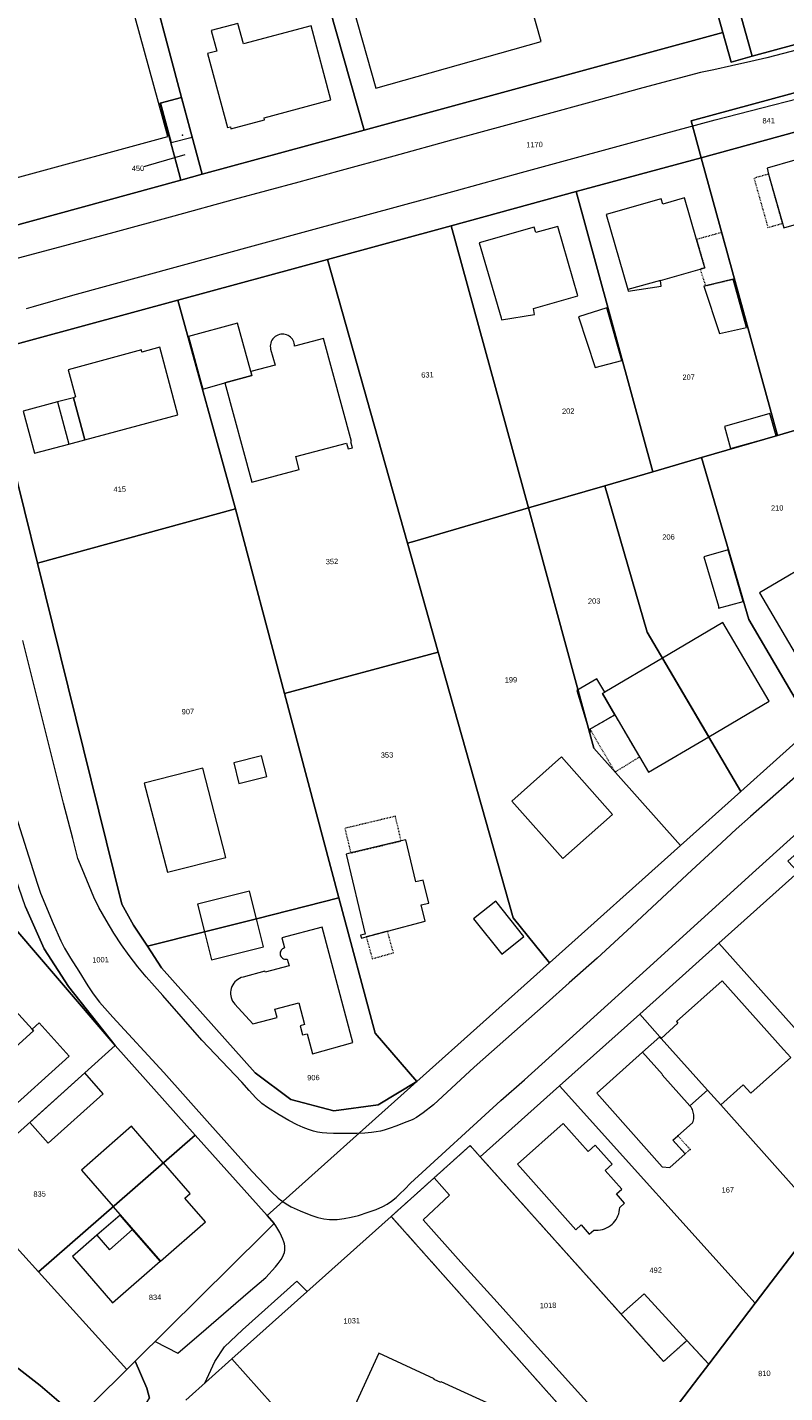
# Model space of a CAD drawing. Header units: millimetres. Extents: x -191 to 81095, y -508122 to 28741.
# Tile 52 of 251: x 4415 to 4514, y 9779 to 9958. Entities that reach past the tile are written whole.
import ezdxf

# ---------------------------------------------------------------- set-up
doc = ezdxf.new("R2010")
doc.units = ezdxf.units.MM
for name, pattern in [('VE22-087 DB - VST Hervest-Dorsten ALK VA2736$0$1', [0]), ('VE22-087 DB - VST Hervest-Dorsten ALK VA2736$0$2', [0.16, 0.06, -0.1]), ('VE22-087 DB - VST Hervest-Dorsten ALK VA2736$0$3', [0.26, 0.11, -0.15])]:
    doc.linetypes.add(name, pattern=pattern)
doc.layers.get('0').update_dxf_attribs({"color": 251})
for name, color, linetype, lineweight in [('VE22-087 DB - VST Hervest-Dorsten ALK VA2736$0$AX_Bauteil', 7, 'VE22-087 DB - VST Hervest-Dorsten ALK VA2736$0$1', 18), ('VE22-087 DB - VST Hervest-Dorsten ALK VA2736$0$AX_BesondererBauwerkspunkt_G2300', 7, 'VE22-087 DB - VST Hervest-Dorsten ALK VA2736$0$1', 18), ('VE22-087 DB - VST Hervest-Dorsten ALK VA2736$0$AX_Flurstueck', 9, 'VE22-087 DB - VST Hervest-Dorsten ALK VA2736$0$1', 18), ('VE22-087 DB - VST Hervest-Dorsten ALK VA2736$0$AX_Gebaeude', 7, 'VE22-087 DB - VST Hervest-Dorsten ALK VA2736$0$1', 18), ('VE22-087 DB - VST Hervest-Dorsten ALK VA2736$0$AX_IndustrieUndGewerbeflaeche', 7, 'VE22-087 DB - VST Hervest-Dorsten ALK VA2736$0$1', 18), ('VE22-087 DB - VST Hervest-Dorsten ALK VA2736$0$AX_SonstigesBauwerkOderSonstigeEinrichtung', 7, 'VE22-087 DB - VST Hervest-Dorsten ALK VA2736$0$1', 18), ('VE22-087 DB - VST Hervest-Dorsten ALK VA2736$0$AX_SportFreizeitUndErholungsflaeche', 7, 'VE22-087 DB - VST Hervest-Dorsten ALK VA2736$0$1', 18), ('VE22-087 DB - VST Hervest-Dorsten ALK VA2736$0$AX_Strassenverkehr', 7, 'VE22-087 DB - VST Hervest-Dorsten ALK VA2736$0$1', 18), ('VE22-087 DB - VST Hervest-Dorsten ALK VA2736$0$AX_Strassenverkehrsanlage', 7, 'VE22-087 DB - VST Hervest-Dorsten ALK VA2736$0$1', 18), ('VE22-087 DB - VST Hervest-Dorsten ALK VA2736$0$AX_Weg', 7, 'VE22-087 DB - VST Hervest-Dorsten ALK VA2736$0$1', 18), ('VE22-087 DB - VST Hervest-Dorsten ALK VA2736$0$AX_Wohnbauflaeche', 7, 'VE22-087 DB - VST Hervest-Dorsten ALK VA2736$0$1', 18)]:
    doc.layers.add(name, color=color, linetype=linetype, lineweight=lineweight)
doc.layers.add('XREF ALK Kataster', color=251, linetype='Continuous')
doc.styles.add('VE22-087 DB - VST Hervest-Dorsten ALK VA2736$0$0', font='arial.ttf')

# ---------------------------------------------------------------- blocks, each defined once
blk = doc.blocks.new('VE22-087 DB - VST Hervest-Dorsten ALK VA2736$0$99')
at = {"color": 0}
blk.add_point((0, 0), dxfattribs=at)
blk = doc.blocks.new('VE22-087 DB - VST Hervest-Dorsten ALK VA2736')
at = {"layer": 'VE22-087 DB - VST Hervest-Dorsten ALK VA2736$0$AX_Bauteil', "color": 7, "linetype": 'VE22-087 DB - VST Hervest-Dorsten ALK VA2736$0$1', "lineweight": 13, "ltscale": 0.5}
for points in [[(4497.57, 9924.72, 0), (4493.29, 9923.5, 0), (4493.33, 9923.29, 0), (4497.67, 9923.98, 0)], [(4420.63, 9909.35, 0), (4418.57, 9908.8, 0), (4420.05, 9903.27, 0), (4422.12, 9903.83, 0)], [(4497.48, 9825.62, 0), (4495.23, 9823.6, 0), (4497.84, 9820.69, 0), (4497.81, 9820.66, 0), (4501.43, 9816.57, 0), (4503.73, 9818.63, 0), (4497.65, 9825.42, 0)], [(4426.75, 9802.26, 0), (4423.71, 9799.63, 0), (4425.36, 9797.73, 0), (4428.4, 9800.37, 0)]]:
    blk.add_polyline3d(points, close=True, dxfattribs=at)
at = {"layer": 'VE22-087 DB - VST Hervest-Dorsten ALK VA2736$0$AX_Flurstueck', "linetype": 'VE22-087 DB - VST Hervest-Dorsten ALK VA2736$0$1', "lineweight": 13, "ltscale": 0.5}
for points in [[(4389.55, 9925.48, 0), (4434.71, 9937.86, 0), (4434.45, 9938.83, 0), (4432.02, 9947.92, 0), (4434.82, 9948.67, 0), (4429.77, 9967.58, 0), (4415.93, 10019.71, 0), (4415.55, 10020.9, 0), (4414.51, 10020.91, 0)], [(4409.09, 9915.25, 0), (4434.33, 9922.12, 0), (4453.92, 9927.46, 0), (4470.15, 9931.88, 0), (4486.52, 9936.34, 0), (4502.9, 9940.79, 0), (4501.58, 9945.62, 0), (4520.12, 9950.66, 0), (4521.04, 9947.39, 0), (4521.68, 9948.03, 0), (4532.18, 9950.6, 0), (4538.98, 9951.99, 0), (4544.73, 9952.97, 0), (4551.8, 9953.91, 0), (4557.21, 9954.34, 0), (4558.62, 9954.45, 0), (4571.93, 9955.07, 0), (4582, 9954.91, 0), (4592.03, 9954.21, 0), (4592.94, 9954.08, 0), (4617.56, 9948.26, 0)], [(4599.34, 9965.79, 0), (4597.05, 9966.31, 0), (4592.84, 9967.2, 0), (4587.89, 9968.09, 0), (4582.87, 9968.67, 0), (4577.06, 9968.62, 0), (4529.56, 9959.51, 0), (4509.56, 9954.07, 0), (4506.81, 9953.32, 0), (4505.74, 9957.17, 0), (4458.74, 9944.39, 0), (4437.5, 9938.63, 0), (4434.71, 9937.86, 0), (4389.55, 9925.48, 0)], [(4517.46, 9866.14, 0), (4508.1, 9857.78, 0), (4500.19, 9850.7, 0), (4483.01, 9835.33, 0), (4465.62, 9819.78, 0), (4446.03, 9802.21, 0), (4446.96, 9801.17, 0), (4445.57, 9799.8, 0), (4428.72, 9783.12, 0), (4427.64, 9782.04, 0), (4423.44, 9777.89, 0)], [(4435.37, 9778.04, 0), (4441.41, 9783.43, 0), (4462.29, 9802.1, 0), (4472.62, 9811.38, 0), (4473.96, 9809.89, 0), (4484.35, 9819.19, 0), (4494.84, 9828.58, 0), (4505.23, 9837.88, 0), (4515.6, 9847.17, 0), (4514.27, 9848.64, 0), (4524.67, 9857.94, 0), (4525.99, 9856.47, 0), (4531.21, 9861.13, 0), (4536.43, 9865.79, 0), (4546.88, 9875.1, 0), (4557.31, 9884.39, 0), (4562.49, 9884.59, 0), (4577.55, 9898.17, 0), (4576.73, 9901.78, 0), (4580.15, 9904.84, 0), (4578.49, 9906.09, 0), (4590.98, 9920.41, 0), (4605.19, 9936.68, 0)], [(4435.23, 9941.18, 0), (4429.1, 9939.39, 0)], [(4414.34, 9842.63, 0), (4416.8, 9837.15, 0), (4420, 9832.22, 0), (4426.13, 9824.48, 0), (4436.61, 9812.75, 0), (4446.03, 9802.21, 0), (4465.62, 9819.78, 0), (4460.57, 9816.72, 0), (4454.75, 9815.91, 0), (4449.13, 9817.4, 0), (4444.46, 9820.91, 0), (4432.19, 9834.66, 0), (4430.34, 9837.48, 0), (4428.52, 9840.26, 0), (4427, 9843.01, 0), (4415.92, 9887.69, 0), (4409.09, 9915.25, 0)], [(4536.14, 9769.73, 0), (4552.02, 9804.4, 0), (4548.52, 9806.03, 0), (4547.36, 9806.76, 0), (4539.37, 9811.76, 0), (4530.32, 9817.43, 0), (4527.18, 9813.31, 0), (4521.48, 9805.82, 0), (4518.57, 9802.01, 0), (4512.09, 9793.5, 0), (4509.98, 9790.72, 0), (4503.89, 9782.73, 0), (4502.58, 9781.02, 0), (4501.33, 9779.37, 0), (4498.66, 9775.87, 0)], [(4453.93, 9769.39, 0), (4441.41, 9783.43, 0), (4435.37, 9778.04, 0)]]:
    blk.add_polyline3d(points, dxfattribs=at)
for points in [[(4486.9, 10024.53, 0), (4444.72, 10020.8, 0), (4437.59, 10019.09, 0), (4449.04, 9978.6, 0), (4450.56, 9973.22, 0), (4458.74, 9944.39, 0), (4505.74, 9957.17, 0)], [(4491.36, 10019.32, 0), (4489.94, 10024.43, 0), (4486.9, 10024.53, 0), (4505.74, 9957.17, 0), (4506.81, 9953.32, 0), (4509.56, 9954.07, 0)], [(4560.11, 10022.36, 0), (4547.13, 10022.75, 0), (4522.96, 10023.43, 0), (4510.09, 10023.77, 0), (4499.28, 10024.13, 0), (4489.94, 10024.43, 0), (4491.36, 10019.32, 0), (4509.56, 9954.07, 0), (4529.56, 9959.51, 0), (4577.06, 9968.62, 0), (4575.02, 9975.13, 0), (4573.4, 9980.24, 0), (4570.07, 9990.8, 0), (4568.7, 9995.13, 0)], [(4449.04, 9978.6, 0), (4435.58, 9974.58, 0), (4436.11, 9969.3, 0), (4429.77, 9967.58, 0), (4434.82, 9948.67, 0), (4437.5, 9938.63, 0), (4458.74, 9944.39, 0), (4450.56, 9973.22, 0)], [(4521.04, 9947.39, 0), (4520.12, 9950.66, 0), (4501.58, 9945.62, 0), (4502.9, 9940.79, 0), (4521.5, 9945.86, 0)], [(4437.5, 9938.63, 0), (4434.82, 9948.67, 0), (4432.02, 9947.92, 0), (4434.45, 9938.83, 0), (4434.71, 9937.86, 0)], [(4530.72, 9913.22, 0), (4521.5, 9945.86, 0), (4502.9, 9940.79, 0), (4512.89, 9904.41, 0), (4520.19, 9906.54, 0), (4524.08, 9907.64, 0), (4531.68, 9909.79, 0)], [(4502.94, 9901.51, 0), (4512.89, 9904.41, 0), (4502.9, 9940.79, 0), (4486.52, 9936.34, 0), (4496.58, 9899.65, 0)], [(4486.52, 9936.34, 0), (4470.15, 9931.88, 0), (4480.29, 9894.9, 0), (4490.26, 9897.81, 0), (4496.58, 9899.65, 0)], [(4480.29, 9894.9, 0), (4470.15, 9931.88, 0), (4453.92, 9927.46, 0), (4464.43, 9890.27, 0), (4465.39, 9890.55, 0)], [(4464.43, 9890.27, 0), (4453.92, 9927.46, 0), (4434.33, 9922.12, 0), (4441.86, 9894.78, 0), (4448.3, 9870.59, 0), (4468.45, 9876.03, 0)], [(4441.86, 9894.78, 0), (4434.33, 9922.12, 0), (4409.09, 9915.25, 0), (4415.92, 9887.69, 0)], [(4520.19, 9906.54, 0), (4512.89, 9904.41, 0), (4502.94, 9901.51, 0), (4509.16, 9880.28, 0), (4517.46, 9866.14, 0), (4528.75, 9876.23, 0)], [(4509.16, 9880.28, 0), (4502.94, 9901.51, 0), (4496.58, 9899.65, 0), (4490.26, 9897.81, 0), (4495.82, 9878.65, 0), (4508.1, 9857.78, 0), (4517.46, 9866.14, 0)], [(4508.1, 9857.78, 0), (4495.82, 9878.65, 0), (4490.26, 9897.81, 0), (4480.29, 9894.9, 0), (4488.82, 9863.43, 0), (4500.19, 9850.7, 0)], [(4448.3, 9870.59, 0), (4441.86, 9894.78, 0), (4415.92, 9887.69, 0), (4427, 9843.01, 0), (4428.52, 9840.26, 0), (4430.34, 9837.48, 0), (4437.81, 9839.37, 0), (4444.63, 9841.09, 0), (4455.43, 9843.82, 0)], [(4500.19, 9850.7, 0), (4488.82, 9863.43, 0), (4480.29, 9894.9, 0), (4465.39, 9890.55, 0), (4464.43, 9890.27, 0), (4468.45, 9876.03, 0), (4478.28, 9841.23, 0), (4483.01, 9835.33, 0)], [(4399.59, 9877.81, 0), (4396.49, 9877, 0), (4381.64, 9873.11, 0), (4387.02, 9851.87, 0), (4394.23, 9851.5, 0), (4406.31, 9850.87, 0), (4406.82, 9848.87, 0), (4408.18, 9845.36, 0), (4410.69, 9842.44, 0), (4426.13, 9824.48, 0), (4420, 9832.22, 0), (4416.8, 9837.15, 0), (4414.34, 9842.63, 0), (4412.15, 9849.1, 0), (4404.74, 9879.16, 0), (4400.59, 9878.08, 0)], [(4478.28, 9841.23, 0), (4468.45, 9876.03, 0), (4448.3, 9870.59, 0), (4455.43, 9843.82, 0), (4460.16, 9826.09, 0), (4465.62, 9819.78, 0), (4483.01, 9835.33, 0)], [(4385.98, 9844.09, 0), (4377.61, 9836.58, 0), (4364.95, 9825.21, 0), (4373.11, 9818.04, 0), (4387.74, 9805.8, 0), (4396.73, 9814.81, 0), (4405.76, 9806.2, 0), (4426.13, 9824.48, 0), (4410.69, 9842.44, 0), (4408.18, 9845.36, 0), (4406.82, 9848.87, 0), (4406.31, 9850.87, 0), (4394.23, 9851.5, 0)], [(4515.6, 9847.17, 0), (4505.23, 9837.88, 0), (4527.18, 9813.31, 0), (4530.32, 9817.43, 0), (4535.82, 9824.65, 0)], [(4460.16, 9826.09, 0), (4455.43, 9843.82, 0), (4444.63, 9841.09, 0), (4437.81, 9839.37, 0), (4430.34, 9837.48, 0), (4432.19, 9834.66, 0), (4444.46, 9820.91, 0), (4449.13, 9817.4, 0), (4454.75, 9815.91, 0), (4460.57, 9816.72, 0), (4465.62, 9819.78, 0)], [(4505.23, 9837.88, 0), (4494.84, 9828.58, 0), (4497.48, 9825.62, 0), (4497.65, 9825.42, 0), (4503.73, 9818.63, 0), (4505.46, 9816.69, 0), (4518.57, 9802.01, 0), (4521.48, 9805.82, 0), (4527.18, 9813.31, 0)], [(4505.46, 9816.69, 0), (4503.73, 9818.63, 0), (4497.65, 9825.42, 0), (4497.48, 9825.62, 0), (4494.84, 9828.58, 0), (4484.35, 9819.19, 0), (4509.98, 9790.72, 0), (4512.09, 9793.5, 0), (4518.57, 9802.01, 0)], [(4436.61, 9812.75, 0), (4426.13, 9824.48, 0), (4405.76, 9806.2, 0), (4416.06, 9794.83, 0)], [(4509.98, 9790.72, 0), (4484.35, 9819.19, 0), (4473.96, 9809.89, 0), (4497.98, 9783.1, 0), (4501.04, 9785.83, 0), (4503.89, 9782.73, 0)], [(4446.03, 9802.21, 0), (4436.61, 9812.75, 0), (4416.06, 9794.83, 0), (4427.64, 9782.04, 0), (4428.72, 9783.12, 0), (4445.57, 9799.8, 0), (4446.96, 9801.17, 0)], [(4472.62, 9811.38, 0), (4462.29, 9802.1, 0), (4486.16, 9775.26, 0), (4494.91, 9771.23, 0), (4495.96, 9773.54, 0), (4497.32, 9772.92, 0), (4498.66, 9775.87, 0), (4501.33, 9779.37, 0), (4502.58, 9781.02, 0), (4503.89, 9782.73, 0), (4501.04, 9785.83, 0), (4497.98, 9783.1, 0), (4473.96, 9809.89, 0)], [(4427.64, 9782.04, 0), (4416.06, 9794.83, 0), (4405.76, 9806.2, 0), (4397.11, 9798.44, 0), (4388.1, 9805.49, 0), (4387.74, 9805.8, 0), (4385.73, 9803.79, 0), (4396.57, 9795.33, 0), (4412.35, 9783.01, 0), (4416.29, 9779.93, 0), (4419.34, 9777.32, 0), (4421.18, 9775.41, 0), (4423.44, 9777.89, 0)], [(4412.35, 9783.01, 0), (4396.57, 9795.33, 0), (4385.73, 9803.79, 0), (4383, 9801.05, 0), (4403.62, 9782.59, 0), (4411.82, 9776.82, 0), (4418.59, 9772.57, 0), (4421.18, 9775.41, 0), (4419.34, 9777.32, 0), (4416.29, 9779.93, 0)], [(4486.16, 9775.26, 0), (4462.29, 9802.1, 0), (4441.41, 9783.43, 0), (4453.93, 9769.39, 0), (4460.46, 9769.16, 0), (4457.43, 9765.7, 0), (4487.77, 9751.83, 0), (4495.25, 9768.33, 0), (4497.32, 9772.92, 0), (4495.96, 9773.54, 0), (4494.91, 9771.23, 0)]]:
    blk.add_polyline3d(points, close=True, dxfattribs=at)
at = {"layer": 'VE22-087 DB - VST Hervest-Dorsten ALK VA2736$0$AX_Gebaeude', "color": 7, "linetype": 'VE22-087 DB - VST Hervest-Dorsten ALK VA2736$0$1', "lineweight": 13, "ltscale": 0.5}
for points in [[(4470.52, 9996.37, 0), (4449.83, 9990.54, 0), (4448.85, 9990.26, 0), (4460.27, 9949.89, 0), (4481.93, 9956, 0)], [(4451.78, 9958.07, 0), (4442.94, 9955.7, 0), (4442.19, 9958.37, 0), (4438.69, 9957.44, 0), (4439.42, 9954.74, 0), (4438.23, 9954.43, 0), (4440.82, 9944.75, 0), (4441.21, 9944.85, 0), (4441.28, 9944.56, 0), (4445.68, 9945.73, 0), (4445.62, 9946.03, 0), (4454.38, 9948.35, 0)], [(4434.82, 9948.67, 0), (4432.06, 9947.93, 0), (4433.43, 9942.76, 0), (4436.2, 9943.49, 0)], [(4522.41, 9942.54, 0), (4511.53, 9939.41, 0), (4511.74, 9938.64, 0), (4513.56, 9932.19, 0), (4513.73, 9931.61, 0), (4519.35, 9933.23, 0), (4520.72, 9928.37, 0), (4515.91, 9927.01, 0), (4518.19, 9919.23, 0), (4528.21, 9922.08, 0), (4526.01, 9929.88, 0), (4524.64, 9934.75, 0), (4522.44, 9942.55, 0)], [(4500.73, 9935.53, 0), (4497.86, 9934.7, 0), (4497.65, 9935.42, 0), (4490.46, 9933.35, 0), (4493.29, 9923.5, 0), (4493.33, 9923.29, 0), (4497.67, 9923.98, 0), (4497.57, 9924.72, 0), (4502.76, 9926.19, 0), (4503.37, 9926.36, 0), (4502.3, 9930.08, 0)], [(4484.13, 9931.79, 0), (4481.23, 9930.98, 0), (4481.02, 9931.69, 0), (4473.82, 9929.62, 0), (4476.67, 9919.8, 0), (4476.72, 9919.56, 0), (4481.08, 9920.24, 0), (4480.94, 9921.02, 0), (4486.74, 9922.68, 0)], [(4508.83, 9918.53, 0), (4507.11, 9924.88, 0), (4503.47, 9924.01, 0), (4503.23, 9923.95, 0), (4505.28, 9917.77, 0)], [(4492.5, 9914.22, 0), (4490.53, 9921.14, 0), (4486.82, 9919.93, 0), (4488.99, 9913.31, 0)], [(4443.89, 9912.76, 0), (4442.14, 9919.12, 0), (4435.73, 9917.36, 0), (4437.59, 9910.48, 0), (4440.49, 9911.28, 0), (4444.03, 9912.26, 0)], [(4453.4, 9917.1, 0), (4449.63, 9916.09, 0), (4449.62, 9916.29, 0), (4449.58, 9916.48, 0), (4449.52, 9916.66, 0), (4449.44, 9916.84, 0), (4449.34, 9917, 0), (4449.22, 9917.15, 0), (4449.08, 9917.29, 0), (4448.93, 9917.4, 0), (4448.76, 9917.5, 0), (4448.58, 9917.58, 0), (4448.39, 9917.63, 0), (4448.2, 9917.67, 0), (4448.01, 9917.67, 0), (4447.82, 9917.66, 0), (4447.63, 9917.62, 0), (4447.43, 9917.55, 0), (4447.25, 9917.46, 0), (4447.07, 9917.35, 0), (4446.92, 9917.21, 0), (4446.78, 9917.06, 0), (4446.66, 9916.89, 0), (4446.57, 9916.71, 0), (4446.5, 9916.51, 0), (4446.46, 9916.31, 0), (4446.44, 9916.1, 0), (4446.45, 9915.9, 0), (4446.48, 9915.7, 0), (4447.06, 9913.63, 0), (4443.89, 9912.76, 0), (4444.03, 9912.26, 0), (4440.49, 9911.28, 0), (4444.03, 9898.27, 0), (4450.23, 9899.95, 0), (4449.78, 9901.63, 0), (4456.41, 9903.41, 0), (4456.63, 9902.63, 0), (4457.2, 9902.79, 0), (4456.99, 9903.57, 0), (4457.1, 9903.6, 0)], [(4431.95, 9915.95, 0), (4429.6, 9915.32, 0), (4429.54, 9915.62, 0), (4419.97, 9912.98, 0), (4420.93, 9909.44, 0), (4420.63, 9909.35, 0), (4422.12, 9903.83, 0), (4434.31, 9907.12, 0)], [(4418.57, 9908.8, 0), (4414.06, 9907.6, 0), (4415.56, 9902.07, 0), (4420.05, 9903.27, 0), (4422.12, 9903.83, 0), (4420.63, 9909.35, 0)], [(4511.89, 9907.26, 0), (4505.94, 9905.59, 0), (4506.75, 9902.7, 0), (4512.71, 9904.36, 0)], [(4508.4, 9882.65, 0), (4506.43, 9889.4, 0), (4503.27, 9888.49, 0), (4505.16, 9882.03, 0), (4505.19, 9881.76, 0)], [(4524.7, 9879.42, 0), (4519.16, 9888.86, 0), (4510.55, 9883.79, 0), (4516.08, 9874.37, 0)], [(4511.83, 9869.61, 0), (4505.74, 9879.89, 0), (4497.83, 9875.23, 0), (4503.89, 9864.93, 0)], [(4497.83, 9875.23, 0), (4490.26, 9870.77, 0), (4489.96, 9870.59, 0), (4491.6, 9867.8, 0), (4494.82, 9862.29, 0), (4496, 9860.28, 0), (4503.89, 9864.93, 0)], [(4488.51, 9865.61, 0), (4488.33, 9865.93, 0), (4491.6, 9867.8, 0), (4489.96, 9870.59, 0), (4490.26, 9870.77, 0), (4489.24, 9872.5, 0), (4486.59, 9870.97, 0), (4488.17, 9865.84, 0), (4488.34, 9865.51, 0)], [(4445.27, 9862.42, 0), (4441.65, 9861.52, 0), (4442.33, 9858.8, 0), (4445.98, 9859.72, 0)], [(4484.58, 9862.29, 0), (4478.08, 9856.49, 0), (4484.77, 9848.96, 0), (4491.27, 9854.73, 0)], [(4440.63, 9849.11, 0), (4437.62, 9860.82, 0), (4429.89, 9858.85, 0), (4432.96, 9847.17, 0)], [(4465.52, 9845.91, 0), (4464.21, 9851.43, 0), (4463.59, 9851.28, 0), (4456.98, 9849.71, 0), (4456.37, 9849.56, 0), (4458.85, 9839.09, 0), (4458.28, 9838.94, 0), (4458.38, 9838.53, 0), (4459.01, 9838.71, 0), (4461.8, 9839.46, 0), (4466.73, 9840.79, 0), (4466.23, 9842.92, 0), (4467.2, 9843.14, 0), (4466.47, 9846.13, 0)], [(4443.72, 9844.71, 0), (4436.89, 9843.02, 0), (4437.81, 9839.37, 0), (4444.63, 9841.09, 0)], [(4479.65, 9838.77, 0), (4475.99, 9843.39, 0), (4473.08, 9841.08, 0), (4476.76, 9836.46, 0)], [(4444.63, 9841.09, 0), (4437.81, 9839.37, 0), (4438.74, 9835.69, 0), (4445.56, 9837.42, 0)], [(4448.91, 9834.91, 0), (4445.77, 9834.08, 0), (4445.73, 9834.2, 0), (4442.88, 9833.45, 0), (4442.64, 9833.38, 0), (4442.41, 9833.28, 0), (4442.19, 9833.15, 0), (4441.99, 9833, 0), (4441.81, 9832.83, 0), (4441.65, 9832.64, 0), (4441.52, 9832.42, 0), (4441.41, 9832.2, 0), (4441.32, 9831.96, 0), (4441.27, 9831.72, 0), (4441.24, 9831.48, 0), (4441.23, 9831.23, 0), (4441.26, 9830.99, 0), (4441.31, 9830.75, 0), (4441.4, 9830.52, 0), (4441.5, 9830.3, 0), (4441.64, 9830.09, 0), (4441.79, 9829.9, 0), (4444.13, 9827.32, 0), (4447.34, 9828.17, 0), (4447.05, 9829.26, 0), (4450.18, 9830.09, 0), (4450.94, 9827.22, 0), (4450.35, 9827.06, 0), (4450.66, 9825.86, 0), (4451.26, 9826.02, 0), (4451.96, 9823.38, 0), (4457.25, 9824.86, 0), (4453.22, 9840, 0), (4447.93, 9838.58, 0), (4448.28, 9837.26, 0), (4448.16, 9837.21, 0), (4448.05, 9837.15, 0), (4447.95, 9837.07, 0), (4447.87, 9836.97, 0), (4447.8, 9836.85, 0), (4447.75, 9836.73, 0), (4447.73, 9836.6, 0), (4447.73, 9836.47, 0), (4447.75, 9836.34, 0), (4447.79, 9836.22, 0), (4447.86, 9836.1, 0), (4447.94, 9836, 0), (4448.04, 9835.92, 0), (4448.15, 9835.85, 0), (4448.28, 9835.81, 0), (4448.41, 9835.78, 0), (4448.54, 9835.79, 0), (4448.67, 9835.81, 0)], [(4514.64, 9822.89, 0), (4513.67, 9823.98, 0), (4505.67, 9832.94, 0), (4499.65, 9827.62, 0), (4499.85, 9827.39, 0), (4497.65, 9825.42, 0), (4503.73, 9818.63, 0), (4505.46, 9816.69, 0), (4508.4, 9819.35, 0), (4509.42, 9818.22, 0)], [(4406.95, 9818.49, 0), (4407.02, 9818.41, 0), (4407.24, 9818.61, 0), (4407.94, 9819.25, 0), (4407.73, 9819.48, 0), (4415.43, 9826.39, 0), (4415.22, 9826.63, 0), (4411.71, 9830.52, 0), (4410.89, 9829.78, 0), (4411.1, 9829.55, 0), (4403.29, 9822.59, 0), (4402.56, 9821.93, 0), (4406.23, 9817.85, 0)], [(4407.94, 9819.25, 0), (4407.24, 9818.61, 0), (4410.72, 9814.72, 0), (4411.42, 9815.36, 0), (4411.46, 9815.32, 0), (4420.07, 9823.1, 0), (4416.14, 9827.45, 0), (4415.22, 9826.63, 0), (4415.43, 9826.39, 0), (4407.73, 9819.48, 0)], [(4503.73, 9818.63, 0), (4497.65, 9825.42, 0), (4497.48, 9825.62, 0), (4495.23, 9823.6, 0), (4489.23, 9818.22, 0), (4497.8, 9808.57, 0), (4498.8, 9808.5, 0), (4500.81, 9810.3, 0), (4499.2, 9812.07, 0), (4499.85, 9812.65, 0), (4501.78, 9814.37, 0), (4501.84, 9814.54, 0), (4501.89, 9814.71, 0), (4501.92, 9814.88, 0), (4501.94, 9815.05, 0), (4501.94, 9815.22, 0), (4501.93, 9815.4, 0), (4501.91, 9815.57, 0), (4501.87, 9815.75, 0), (4501.82, 9815.92, 0), (4501.76, 9816.08, 0), (4501.68, 9816.24, 0), (4501.59, 9816.39, 0), (4501.43, 9816.57, 0)], [(4424.52, 9818.17, 0), (4422.14, 9820.89, 0), (4414.93, 9814.4, 0), (4417.34, 9811.71, 0)], [(4432.42, 9809.13, 0), (4428.25, 9813.9, 0), (4421.68, 9808.16, 0), (4425.83, 9803.39, 0)], [(4489.03, 9811.44, 0), (4488.07, 9810.59, 0), (4484.81, 9814.25, 0), (4478.82, 9808.94, 0), (4486.49, 9800.34, 0), (4487.19, 9800.97, 0), (4488.22, 9799.77, 0), (4488.84, 9800.3, 0), (4489.13, 9800.28, 0), (4489.41, 9800.29, 0), (4489.7, 9800.33, 0), (4489.98, 9800.4, 0), (4490.25, 9800.48, 0), (4490.51, 9800.6, 0), (4490.76, 9800.74, 0), (4491, 9800.9, 0), (4491.22, 9801.08, 0), (4491.42, 9801.27, 0), (4491.59, 9801.48, 0), (4491.75, 9801.7, 0), (4491.89, 9801.94, 0), (4492, 9802.19, 0), (4492.09, 9802.44, 0), (4492.16, 9802.71, 0), (4492.2, 9802.98, 0), (4492.22, 9803.25, 0), (4492.86, 9803.82, 0), (4491.79, 9805.04, 0), (4492.5, 9805.67, 0), (4490.32, 9808.11, 0), (4491.25, 9808.94, 0)], [(4435.95, 9805.1, 0), (4432.44, 9809.12, 0), (4425.87, 9803.35, 0), (4432.06, 9796.25, 0), (4437.95, 9801.39, 0), (4435.25, 9804.49, 0)], [(4501.04, 9785.83, 0), (4495.41, 9791.96, 0), (4492.43, 9789.29, 0), (4497.98, 9783.1, 0)], [(4491.1, 9770.23, 0), (4468.81, 9780.43, 0), (4468.78, 9780.34, 0), (4467.9, 9780.75, 0), (4467.93, 9780.83, 0), (4460.64, 9784.16, 0), (4455.1, 9772.1, 0), (4462.4, 9768.77, 0), (4462.42, 9768.81, 0), (4463.29, 9768.41, 0), (4463.27, 9768.37, 0), (4485.61, 9758.2, 0), (4485.82, 9758.67, 0), (4489.94, 9756.8, 0), (4494.95, 9767.86, 0), (4490.88, 9769.74, 0)]]:
    blk.add_polyline3d(points, close=True, dxfattribs=at)
at = {"layer": 'VE22-087 DB - VST Hervest-Dorsten ALK VA2736$0$AX_IndustrieUndGewerbeflaeche', "color": 253, "linetype": 'VE22-087 DB - VST Hervest-Dorsten ALK VA2736$0$1', "lineweight": 13, "ltscale": 0.5, "true_color": 0x999999}
blk.add_polyline3d([(4437.5, 9938.63, 0), (4434.82, 9948.67, 0), (4432.02, 9947.92, 0), (4434.45, 9938.83, 0), (4434.71, 9937.86, 0)], close=True, dxfattribs=at)
at = {"layer": 'VE22-087 DB - VST Hervest-Dorsten ALK VA2736$0$AX_SonstigesBauwerkOderSonstigeEinrichtung', "color": 7, "linetype": 'VE22-087 DB - VST Hervest-Dorsten ALK VA2736$0$3', "lineweight": 13, "ltscale": 0.5}
for points in [[(4511.74, 9938.64, 0), (4509.82, 9938.1, 0), (4511.64, 9931.65, 0), (4513.56, 9932.19, 0)], [(4505.59, 9930.99, 0), (4502.3, 9930.08, 0), (4503.37, 9926.36, 0), (4502.76, 9926.19, 0), (4503.47, 9924.01, 0), (4507.11, 9924.88, 0), (4507.26, 9924.92, 0)], [(4491.6, 9867.8, 0), (4488.33, 9865.93, 0), (4488.51, 9865.61, 0), (4491.61, 9860.31, 0), (4494.82, 9862.29, 0)], [(4462.83, 9854.51, 0), (4456.21, 9852.93, 0), (4456.98, 9849.71, 0), (4463.59, 9851.28, 0)], [(4461.8, 9839.46, 0), (4459.01, 9838.71, 0), (4459.8, 9835.85, 0), (4462.57, 9836.63, 0)], [(4500.81, 9810.3, 0), (4501.45, 9810.88, 0), (4499.85, 9812.65, 0), (4499.2, 9812.07, 0)]]:
    blk.add_polyline3d(points, close=True, dxfattribs=at)
for points in [[(4459.8, 9835.85, 0), (4462.57, 9836.63, 0)], [(4500.81, 9810.3, 0), (4501.45, 9810.88, 0)]]:
    blk.add_polyline3d(points, dxfattribs=at)
at = {"layer": 'VE22-087 DB - VST Hervest-Dorsten ALK VA2736$0$AX_Strassenverkehrsanlage', "color": 7, "linetype": 'VE22-087 DB - VST Hervest-Dorsten ALK VA2736$0$1', "lineweight": 13, "ltscale": 0.5, "true_color": 0xf7f7f0}
blk.add_polyline3d([(4437.85, 9780.24, 0), (4439.17, 9783.07, 0), (4440.42, 9785, 0), (4442.79, 9787.23, 0), (4449.93, 9793.62, 0), (4451.28, 9792.25, 0)], dxfattribs=at)
at = {"layer": 'VE22-087 DB - VST Hervest-Dorsten ALK VA2736$0$AX_Wohnbauflaeche', "color": 253, "linetype": 'VE22-087 DB - VST Hervest-Dorsten ALK VA2736$0$1', "lineweight": 13, "ltscale": 0.5, "true_color": 0x999999}
blk.add_polyline3d([(4535.82, 9824.65, 0), (4515.6, 9847.17, 0), (4505.23, 9837.88, 0), (4527.18, 9813.31, 0), (4530.32, 9817.43, 0)], close=True, dxfattribs=at)
at = {"layer": 'VE22-087 DB - VST Hervest-Dorsten ALK VA2736$0$AX_BesondererBauwerkspunkt_G2300', "color": 7, "xscale": 0.5, "yscale": 0.5, "zscale": 0.5}
for p, rotation in [((4499.85, 9812.65), 1.589434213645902), ((4501.45, 9810.88), 1.589433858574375)]:
    blk.add_blockref('VE22-087 DB - VST Hervest-Dorsten ALK VA2736$0$99', p, dxfattribs=dict(at, rotation=rotation))
at = {"layer": 'VE22-087 DB - VST Hervest-Dorsten ALK VA2736$0$AX_Gebaeude', "color": 7, "xscale": 0.5, "yscale": 0.5, "zscale": 0.5, "rotation": 1.58946039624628}
blk.add_blockref('VE22-087 DB - VST Hervest-Dorsten ALK VA2736$0$99', (4434.93, 9943.74), dxfattribs=at)
at = {"layer": 'VE22-087 DB - VST Hervest-Dorsten ALK VA2736$0$AX_Flurstueck', "char_height": 0.7, "attachment_point": 2, "style": 'VE22-087 DB - VST Hervest-Dorsten ALK VA2736$0$0', "bg_fill": 3, "box_fill_scale": 1, "bg_fill_color": 256, "bg_fill_transparency": 0}
for s, insert, rotation in [('841', (4511.73, 9945.99), 1.5895), ('1170', (4481.05, 9942.85), 1.5895), ('450', (4429.09, 9939.74), 1.5895), ('631', (4467.02, 9912.69), 1.5895), ('207', (4501.25, 9912.39), 1.5895), ('202', (4485.47, 9907.94), 1.5895), ('415', (4426.7, 9897.71), 1.5895), ('210', (4512.85, 9895.25), 1.5895), ('206', (4498.61, 9891.45), 1.5894), ('352', (4454.51, 9888.24), 1.5894), ('203', (4488.87, 9883.06), 1.5894), ('199', (4477.96, 9872.74), 1.5894), ('907', (4435.63, 9868.58), 1.5894), ('353', (4461.72, 9862.89), 1.5894), ('1001', (4424.18, 9836.07), 1.5894), ('906', (4452.08, 9820.63), 1.5894), ('167', (4506.38, 9805.92), 1.5894), ('835', (4416.2, 9805.38), 1.5894), ('492', (4496.93, 9795.4), 1.5894), ('834', (4431.33, 9791.85), 1.5894), ('1018', (4482.82, 9790.78), 1.5894), ('1031', (4457.1, 9788.77), 1.5894), ('810', (4511.17, 9781.88), 1.5894)]:
    blk.add_mtext(s, dxfattribs=dict(at, insert=insert, rotation=rotation))
at = {"layer": 'VE22-087 DB - VST Hervest-Dorsten ALK VA2736$0$AX_Gebaeude', "color": 7, "linetype": 'VE22-087 DB - VST Hervest-Dorsten ALK VA2736$0$1', "lineweight": 13, "ltscale": 0.5}
for points in [[(4420.28, 9989.88, 0), (4400.36, 9984.51, 0), (4412.05, 9942.1, 0), (4413.13, 9938.15, 0), (4433, 9943.55, 0)], [(4426.75, 9802.26, 0), (4423.71, 9799.63, 0), (4420.52, 9796.83, 0), (4425.78, 9790.77, 0), (4432.02, 9796.21, 0), (4428.4, 9800.37, 0)]]:
    blk.add_polyline3d(points, close=True, dxfattribs=at)
at = {"layer": 'VE22-087 DB - VST Hervest-Dorsten ALK VA2736$0$AX_IndustrieUndGewerbeflaeche', "color": 253, "linetype": 'VE22-087 DB - VST Hervest-Dorsten ALK VA2736$0$1', "lineweight": 13, "ltscale": 0.5, "true_color": 0x999999}
for points in [[(4389.55, 9925.48, 0), (4434.71, 9937.86, 0), (4434.45, 9938.83, 0), (4432.02, 9947.92, 0), (4434.82, 9948.67, 0), (4429.77, 9967.58, 0), (4436.11, 9969.3, 0), (4435.58, 9974.58, 0), (4449.04, 9978.6, 0), (4437.59, 10019.09, 0), (4436.65, 10022.37, 0), (4417.57, 10020.97, 0), (4417.24, 10020.95, 0), (4416.9, 10020.93, 0), (4416.56, 10020.92, 0), (4416.22, 10020.91, 0), (4415.89, 10020.9, 0), (4415.55, 10020.9, 0), (4414.51, 10020.91, 0)], [(4450.56, 9973.22, 0), (4458.74, 9944.39, 0), (4505.74, 9957.17, 0), (4506.81, 9953.32, 0), (4509.56, 9954.07, 0), (4529.56, 9959.51, 0)], [(4518.57, 9802.01, 0), (4512.09, 9793.5, 0), (4509.98, 9790.72, 0), (4503.89, 9782.73, 0), (4502.58, 9781.02, 0), (4501.33, 9779.37, 0), (4498.66, 9775.87, 0)], [(4486.16, 9775.26, 0), (4462.29, 9802.1, 0), (4441.41, 9783.43, 0), (4435.37, 9778.04, 0)]]:
    blk.add_polyline3d(points, dxfattribs=at)
at = {"layer": 'VE22-087 DB - VST Hervest-Dorsten ALK VA2736$0$AX_SportFreizeitUndErholungsflaeche', "color": 253, "linetype": 'VE22-087 DB - VST Hervest-Dorsten ALK VA2736$0$1', "lineweight": 13, "ltscale": 0.5, "true_color": 0x999999}
blk.add_polyline3d([(4412.35, 9783.01, 0), (4416.29, 9779.93, 0), (4419.34, 9777.32, 0), (4421.18, 9775.41, 0), (4422.06, 9774.38, 0), (4424.22, 9771.85, 0), (4424.78, 9771.28, 0), (4426.18, 9771.84, 0), (4427.43, 9772.87, 0), (4428.49, 9774.59, 0), (4429.45, 9776.45, 0), (4430.63, 9778.29, 0), (4430.28, 9779.58, 0), (4428.72, 9783.12, 0), (4427.64, 9782.04, 0), (4416.06, 9794.83, 0), (4405.76, 9806.2, 0)], dxfattribs=at)
at = {"layer": 'VE22-087 DB - VST Hervest-Dorsten ALK VA2736$0$AX_Strassenverkehr', "color": 253, "linetype": 'VE22-087 DB - VST Hervest-Dorsten ALK VA2736$0$1', "lineweight": 13, "ltscale": 0.5, "true_color": 0x999999}
for points in [[(4409.09, 9915.25, 0), (4434.33, 9922.12, 0), (4453.92, 9927.46, 0), (4470.15, 9931.88, 0), (4486.52, 9936.34, 0), (4502.9, 9940.79, 0), (4521.5, 9945.86, 0), (4521.04, 9947.39, 0), (4521.68, 9948.03, 0), (4532.18, 9950.6, 0), (4538.98, 9951.99, 0), (4544.73, 9952.97, 0), (4551.8, 9953.91, 0), (4557.21, 9954.34, 0), (4558.62, 9954.45, 0), (4571.93, 9955.07, 0), (4582, 9954.91, 0), (4592.03, 9954.21, 0), (4592.94, 9954.08, 0), (4617.56, 9948.26, 0)], [(4599.34, 9965.79, 0), (4597.05, 9966.31, 0), (4592.84, 9967.2, 0), (4587.89, 9968.09, 0), (4582.87, 9968.67, 0), (4577.06, 9968.62, 0), (4529.56, 9959.51, 0), (4509.56, 9954.07, 0), (4506.81, 9953.32, 0), (4505.74, 9957.17, 0), (4458.74, 9944.39, 0), (4437.5, 9938.63, 0), (4434.71, 9937.86, 0), (4389.55, 9925.48, 0)], [(4517.46, 9866.14, 0), (4508.1, 9857.78, 0), (4500.19, 9850.7, 0), (4483.01, 9835.33, 0), (4465.62, 9819.78, 0), (4460.57, 9816.72, 0), (4454.75, 9815.91, 0), (4449.13, 9817.4, 0), (4444.46, 9820.91, 0), (4432.19, 9834.66, 0), (4430.34, 9837.48, 0), (4428.52, 9840.26, 0), (4427, 9843.01, 0), (4415.92, 9887.69, 0), (4409.09, 9915.25, 0)], [(4410.69, 9842.44, 0), (4426.13, 9824.48, 0), (4436.61, 9812.75, 0), (4446.03, 9802.21, 0), (4446.96, 9801.17, 0), (4445.57, 9799.8, 0), (4428.72, 9783.12, 0), (4430.28, 9779.58, 0), (4430.63, 9778.29, 0)], [(4435.37, 9778.04, 0), (4441.41, 9783.43, 0), (4462.29, 9802.1, 0), (4472.62, 9811.38, 0), (4473.96, 9809.89, 0), (4484.35, 9819.19, 0), (4494.84, 9828.58, 0), (4505.23, 9837.88, 0), (4515.6, 9847.17, 0), (4525.99, 9856.47, 0), (4531.21, 9861.13, 0), (4536.43, 9865.79, 0), (4546.88, 9875.1, 0), (4557.31, 9884.39, 0), (4562.49, 9884.59, 0), (4577.55, 9898.17, 0), (4576.73, 9901.78, 0), (4580.15, 9904.84, 0), (4591.49, 9920.01, 0), (4590.98, 9920.41, 0), (4605.19, 9936.68, 0)]]:
    blk.add_polyline3d(points, dxfattribs=at)
at = {"layer": 'VE22-087 DB - VST Hervest-Dorsten ALK VA2736$0$AX_Strassenverkehrsanlage', "color": 7, "linetype": 'VE22-087 DB - VST Hervest-Dorsten ALK VA2736$0$1', "lineweight": 13, "ltscale": 0.5, "true_color": 0xf7f7f0}
for points in [[(4527.98, 9958.18, 0), (4523.69, 9957.08, 0), (4520.49, 9956.23, 0), (4513.69, 9954.43, 0), (4511.52, 9953.88, 0), (4509.41, 9953.38, 0), (4506.89, 9952.82, 0), (4504.55, 9952.32, 0), (4502.81, 9951.97, 0), (4495.27, 9949.92, 0), (4487.94, 9947.92, 0), (4477.74, 9945.14, 0), (4470.19, 9943.08, 0), (4462.64, 9941.01, 0), (4455.23, 9938.99, 0), (4450.16, 9937.6, 0), (4441.71, 9935.3, 0), (4433.8, 9933.14, 0), (4425.95, 9931, 0), (4418.82, 9929.05, 0), (4410.75, 9926.91, 0)], [(4415.39, 9921.3, 0), (4420.55, 9922.8, 0), (4439.09, 9927.85, 0), (4451.69, 9931.28, 0), (4470.83, 9936.5, 0), (4479.37, 9938.83, 0), (4497.78, 9943.87, 0), (4504.74, 9945.77, 0), (4521.71, 9950.11, 0)], [(4517.09, 9861.31, 0), (4509.36, 9854.49, 0), (4507.48, 9852.81, 0), (4504.96, 9850.48, 0), (4501.69, 9847.44, 0), (4493.21, 9839.57, 0), (4489.28, 9835.93, 0), (4485.62, 9832.69, 0), (4482.58, 9830, 0), (4473.16, 9821.65, 0), (4467.82, 9816.71, 0), (4466.48, 9815.65, 0), (4465.58, 9815.05, 0), (4465.13, 9814.79, 0), (4464.83, 9814.66, 0), (4464.19, 9814.44, 0), (4463, 9813.96, 0), (4462.01, 9813.6, 0), (4461.38, 9813.41, 0), (4460.86, 9813.27, 0), (4460.31, 9813.17, 0), (4459.72, 9813.08, 0), (4458.81, 9813, 0), (4457.77, 9812.96, 0), (4456.43, 9812.94, 0), (4454.72, 9812.97, 0), (4453.83, 9813.01, 0), (4453.23, 9813.06, 0), (4452.64, 9813.14, 0), (4452.09, 9813.27, 0), (4451.44, 9813.47, 0), (4450.76, 9813.73, 0), (4449.95, 9814.1, 0), (4448.88, 9814.65, 0), (4447.59, 9815.4, 0), (4446.09, 9816.34, 0), (4445.32, 9816.9, 0), (4444.54, 9817.63, 0), (4443.65, 9818.6, 0), (4442.69, 9819.69, 0), (4437.48, 9825.19, 0), (4432.35, 9831.03, 0)], [(4432.35, 9831.03, 0), (4430.19, 9833.5, 0), (4429.08, 9834.81, 0), (4427.93, 9836.28, 0), (4426.94, 9837.69, 0), (4425.95, 9839.22, 0), (4424.91, 9840.89, 0), (4423.96, 9842.56, 0), (4423.33, 9843.9, 0), (4421.77, 9847.64, 0), (4421.24, 9848.96, 0), (4420.55, 9851.6, 0), (4419.33, 9856.25, 0), (4414, 9877.56, 0)], [(4414.5, 9921.05, 0), (4415.39, 9921.3, 0)], [(4412.82, 9855.4, 0), (4415.89, 9845.77, 0), (4416.31, 9844.46, 0), (4417.98, 9840.47, 0), (4419, 9838.19, 0), (4419.48, 9837.25, 0), (4420.27, 9835.91, 0), (4421.35, 9834.24, 0), (4422.55, 9832.29, 0), (4423.23, 9831.24, 0), (4424.05, 9830.17, 0), (4425.82, 9828.2, 0), (4432.49, 9820.93, 0), (4438.53, 9814.18, 0), (4444.08, 9807.98, 0), (4446.61, 9805.31, 0), (4447.47, 9804.49, 0), (4447.94, 9804.12, 0), (4448.53, 9803.72, 0), (4449.19, 9803.35, 0), (4450.37, 9802.82, 0), (4451.74, 9802.27, 0), (4452.68, 9801.97, 0), (4453.47, 9801.79, 0), (4454.21, 9801.71, 0), (4455.22, 9801.71, 0), (4456.13, 9801.8, 0), (4457.04, 9801.98, 0), (4458.01, 9802.23, 0), (4459.28, 9802.64, 0), (4460.29, 9803.02, 0), (4461.2, 9803.4, 0), (4461.76, 9803.71, 0), (4462.31, 9804.07, 0), (4462.92, 9804.56, 0), (4463.43, 9805.03, 0), (4464.05, 9805.65, 0), (4464.8, 9806.47, 0), (4476.65, 9817.26, 0), (4479.75, 9819.97, 0), (4487.9, 9827.36, 0), (4495.74, 9834.46, 0), (4510.05, 9847.45, 0), (4525.39, 9861.28, 0)], [(4467.89, 9807.13, 0), (4469.92, 9804.86, 0), (4466.48, 9801.63, 0), (4471.42, 9796.12, 0), (4476.16, 9790.84, 0), (4481.05, 9785.41, 0), (4487.52, 9778.25, 0), (4492.31, 9772.95, 0), (4495.75, 9775.96, 0), (4498.17, 9774.79, 0)], [(4431.34, 9785.71, 0), (4434.32, 9784.19, 0), (4438.03, 9787.37, 0), (4443.55, 9792.11, 0), (4445.84, 9794.08, 0), (4447.11, 9795.47, 0), (4447.47, 9795.92, 0), (4447.87, 9796.47, 0), (4448.04, 9796.76, 0), (4448.18, 9797.04, 0), (4448.29, 9797.37, 0), (4448.34, 9797.65, 0), (4448.36, 9797.91, 0), (4448.35, 9798.2, 0), (4448.3, 9798.48, 0), (4448.22, 9798.78, 0), (4448.1, 9799.1, 0), (4447.92, 9799.51, 0), (4447.68, 9799.97, 0), (4447.44, 9800.41, 0), (4447.17, 9800.85, 0), (4446.96, 9801.17, 0)]]:
    blk.add_polyline3d(points, dxfattribs=at)
at = {"layer": 'VE22-087 DB - VST Hervest-Dorsten ALK VA2736$0$AX_Weg', "color": 7, "linetype": 'VE22-087 DB - VST Hervest-Dorsten ALK VA2736$0$2', "lineweight": 13, "ltscale": 0.5}
blk.add_polyline3d([(4400.02, 9784.56, 0), (4415.82, 9772.21, 0), (4421.4, 9767.97, 0), (4423.95, 9766.16, 0), (4427.18, 9763.96, 0), (4433.1, 9760.18, 0), (4439.21, 9756.72, 0), (4446.38, 9753.31, 0), (4449.77, 9757.11, 0), (4447.2, 9758.12, 0), (4438.09, 9762.27, 0), (4431.13, 9765.77, 0), (4428.5, 9767.65, 0), (4426.54, 9769.49, 0), (4424.78, 9771.28, 0), (4424.22, 9771.85, 0), (4422.06, 9774.38, 0), (4421.18, 9775.41, 0), (4419.34, 9777.32, 0), (4416.29, 9779.93, 0), (4412.35, 9783.01, 0)], dxfattribs=at)
blk.add_polyline3d([(4473.96, 9809.89, 0), (4472.62, 9811.38, 0), (4462.29, 9802.1, 0), (4486.16, 9775.26, 0), (4494.91, 9771.23, 0), (4495.96, 9773.54, 0), (4497.32, 9772.92, 0), (4498.66, 9775.87, 0), (4501.33, 9779.37, 0), (4502.58, 9781.02, 0), (4503.89, 9782.73, 0), (4501.04, 9785.83, 0), (4497.98, 9783.1, 0)], close=True, dxfattribs=at)
at = {"layer": 'VE22-087 DB - VST Hervest-Dorsten ALK VA2736$0$AX_Wohnbauflaeche', "color": 253, "linetype": 'VE22-087 DB - VST Hervest-Dorsten ALK VA2736$0$1', "lineweight": 13, "ltscale": 0.5, "true_color": 0x999999}
for points in [[(4450.56, 9973.22, 0), (4449.04, 9978.6, 0), (4435.58, 9974.58, 0), (4436.11, 9969.3, 0), (4429.77, 9967.58, 0), (4434.82, 9948.67, 0), (4437.5, 9938.63, 0), (4458.74, 9944.39, 0)], [(4527.18, 9813.31, 0), (4505.23, 9837.88, 0), (4494.84, 9828.58, 0), (4484.35, 9819.19, 0), (4473.96, 9809.89, 0), (4497.98, 9783.1, 0), (4501.04, 9785.83, 0), (4503.89, 9782.73, 0), (4509.98, 9790.72, 0), (4512.09, 9793.5, 0), (4518.57, 9802.01, 0), (4521.48, 9805.82, 0)]]:
    blk.add_polyline3d(points, close=True, dxfattribs=at)
for points in [[(4521.5, 9945.86, 0), (4502.9, 9940.79, 0), (4486.52, 9936.34, 0), (4470.15, 9931.88, 0), (4453.92, 9927.46, 0), (4434.33, 9922.12, 0), (4409.09, 9915.25, 0), (4415.92, 9887.69, 0), (4427, 9843.01, 0), (4428.52, 9840.26, 0), (4430.34, 9837.48, 0), (4432.19, 9834.66, 0), (4444.46, 9820.91, 0), (4449.13, 9817.4, 0), (4454.75, 9815.91, 0), (4460.57, 9816.72, 0), (4465.62, 9819.78, 0), (4483.01, 9835.33, 0), (4500.19, 9850.7, 0), (4508.1, 9857.78, 0), (4517.46, 9866.14, 0)], [(4405.76, 9806.2, 0), (4416.06, 9794.83, 0), (4427.64, 9782.04, 0), (4428.72, 9783.12, 0), (4445.57, 9799.8, 0), (4446.96, 9801.17, 0), (4446.03, 9802.21, 0), (4436.61, 9812.75, 0), (4426.13, 9824.48, 0), (4410.69, 9842.44, 0)]]:
    blk.add_polyline3d(points, dxfattribs=at)

msp = doc.modelspace()

# ---------------------------------------------------------------- block references
at = {"layer": 'XREF ALK Kataster', "color": 251}
msp.add_blockref('VE22-087 DB - VST Hervest-Dorsten ALK VA2736', (0, 0), dxfattribs=at)

doc.saveas('drawing.dxf')
